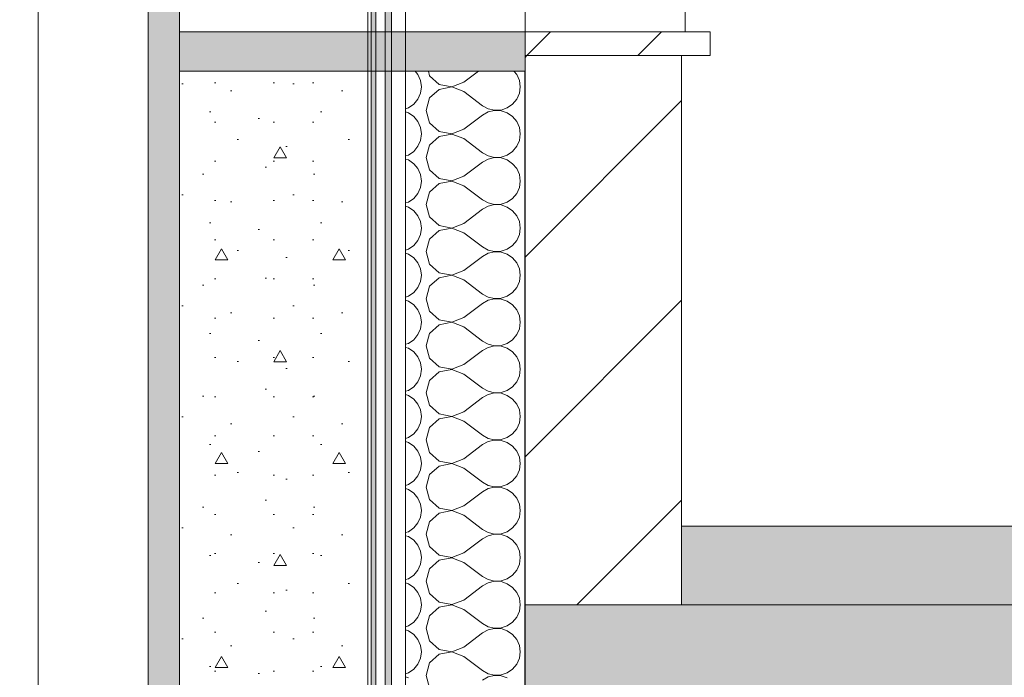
# Model space of a CAD drawing. Header units: millimetres. Extents: x -7244646 to -5701154, y 5723682 to 6071635.
# Tile 172 of 256: x -6402454 to -6401200, y 5787767 to 5788605. Entities that reach past the tile are written whole.
import ezdxf

# ---------------------------------------------------------------- set-up
doc = ezdxf.new("R2010")
doc.units = ezdxf.units.MM
doc.header["$MEASUREMENT"] = 0
doc.set_wipeout_variables(frame=1)
doc.linetypes.add('Wipeout_Contour', pattern=[1000, 0, -1000])
for name, color, linetype, lineweight in [('0_Ном._пера__1', 7, 'Continuous', 0), ('0_Ном._пера__120', 7, 'Continuous', 0), ('0_Ном._пера__141', 7, 'Continuous', 5), ('0_Ном._пера__2', 8, 'Continuous', 15), ('0_Ном._пера__21', 7, 'Continuous', 5), ('АР-Чертеж-Размеры.АР_Ном._пера__1', 7, 'Continuous', 0)]:
    doc.layers.add(name, color=color, linetype=linetype, lineweight=lineweight)
doc.layers.add('0_Ном._пера__166', color=7, linetype='Continuous', lineweight=5, true_color=0x97cbff)
doc.layers.add('АР-Чертеж-Размеры.АР', color=7, linetype='Continuous')
doc.styles.add('РЎР“Р•РќР•Р\xa0Р\x98Р\xa0_РЎРўР\x98Р›Р¬_2', font='arial.ttf')
doc.dimstyles.new('СГЕНЕРИР_СТИЛЬ__1', dxfattribs={"dimtxt": 500, "dimasz": 237.5, "dimexe": 0.18, "dimexo": 43263.067461, "dimgap": 0, "dimtad": 1, "dimlfac": 0.001, "dimzin": 0, "dimdsep": 46, "dimtxsty": 'РЎР“Р•РќР•Р\xa0Р\x98Р\xa0_РЎРўР\x98Р›Р¬_2', "dimblk": 'ARROWHEAD_6', "dimblk1": 'ARROWHEAD_6', "dimblk2": 'ARROWHEAD_6', "dimcen": 0.09, "dimclrd": 7, "dimclre": 7, "dimclrt": 7, "dimadec": 0, "dimazin": 0, "dimtfac": 1, "dimtdec": 4, "dimtmove": 2, "dimatfit": 3, "dimfxl": 1, "dimtolj": 1, "dimtzin": 0, "dimarcsym": 0})
doc.dimstyles.new('СГЕНЕРИР_СТИЛЬ__4', dxfattribs={"dimtxt": 270.000005, "dimasz": 237.5, "dimexe": 0.18, "dimexo": 300000, "dimgap": 0, "dimtad": 1, "dimlfac": 0.001, "dimzin": 0, "dimdsep": 46, "dimtxsty": 'РЎР“Р•РќР•Р\xa0Р\x98Р\xa0_РЎРўР\x98Р›Р¬_2', "dimblk": 'ARROWHEAD_6', "dimblk1": 'ARROWHEAD_6', "dimblk2": 'ARROWHEAD_6', "dimcen": 0.09, "dimclrd": 7, "dimclre": 7, "dimclrt": 7, "dimadec": 0, "dimazin": 0, "dimtfac": 1, "dimtdec": 4, "dimtmove": 0, "dimatfit": 3, "dimfxl": 1, "dimtolj": 1, "dimtzin": 0, "dimarcsym": 0})
doc.dimstyles.new('СГЕНЕРИР_СТИЛЬ__5', dxfattribs={"dimtxt": 500, "dimasz": 237.5, "dimexe": 0.18, "dimexo": 300000, "dimgap": 0, "dimtad": 1, "dimlfac": 0.001, "dimzin": 0, "dimdsep": 46, "dimtxsty": 'РЎР“Р•РќР•Р\xa0Р\x98Р\xa0_РЎРўР\x98Р›Р¬_2', "dimblk": 'ARROWHEAD_6', "dimblk1": 'ARROWHEAD_6', "dimblk2": 'ARROWHEAD_6', "dimcen": 0.09, "dimclrd": 7, "dimclre": 7, "dimclrt": 7, "dimadec": 0, "dimazin": 0, "dimtfac": 1, "dimtdec": 4, "dimtmove": 0, "dimatfit": 3, "dimfxl": 1, "dimtolj": 1, "dimtzin": 0, "dimarcsym": 0})

# ---------------------------------------------------------------- blocks, each defined once
blk = doc.blocks.new('*D52', base_point=(-7387333.1, 5739809.2))
at = {"layer": 'АР-Чертеж-Размеры.АР_Ном._пера__1', "color": 7, "linetype": 'Continuous', "lineweight": 0, "transparency": 16777216}
for p, q in [((-6411439.3, 5858499.2), (-6411439.3, 5858686.7)), ((-6411314.3, 5858374.2), (-6411564.3, 5858624.2)), ((-6388218.7, 5858499.2), (-6411673.7, 5858499.2)), ((-6411439.3, 5738589.2), (-6411439.3, 5858499.2)), ((-6411564.3, 5738714.2), (-6411314.3, 5738464.2)), ((-6411204.9, 5738589.2), (-6411673.7, 5738589.2)), ((-6411439.3, 5738401.7), (-6411439.3, 5738589.2))]:
    blk.add_line(p, q, dxfattribs=at)
at = {"layer": 'АР-Чертеж-Размеры.АР_Ном._пера__1', "color": 7, "lineweight": 0, "transparency": 16777216, "insert": (-6411889.3, 5853972.3), "char_height": 500, "attachment_point": 7, "rotation": 90, "style": 'РЎР“Р•РќР•Р\xa0Р\x98Р\xa0_РЎРўР\x98Р›Р¬_2'}
blk.add_mtext('\\A1;{\\pql;\\fArial|b0|i0|c204|p0;\\W1.000000;119,91}', dxfattribs=at)
blk = doc.blocks.new('ARROWHEAD_6')
at = {"color": 0, "linetype": 'Continuous', "lineweight": 0}
for p, q in [((-0.5, -0.5), (0.5, 0.5)), ((0, 0), (-1, 0))]:
    blk.add_line(p, q, dxfattribs=at)
blk = doc.blocks.new('*D104', base_point=(-7387333.1, 5739809.2))
at = {"layer": 'АР-Чертеж-Размеры.АР_Ном._пера__1', "color": 7, "linetype": 'Continuous', "lineweight": 0, "transparency": 16777216}
for p, q in [((-6403045.5, 5788559.2), (-6403045.5, 5790509.2)), ((-6403170.5, 5788684.2), (-6402920.5, 5788434.2)), ((-6402811.1, 5788559.2), (-6403279.9, 5788559.2)), ((-6403045.5, 5787359.2), (-6403045.5, 5788559.2)), ((-6403170.5, 5787484.2), (-6402920.5, 5787234.2)), ((-6402811.1, 5787359.2), (-6403279.9, 5787359.2))]:
    blk.add_line(p, q, dxfattribs=at)
at = {"layer": 'АР-Чертеж-Размеры.АР_Ном._пера__1', "color": 7, "lineweight": 0, "transparency": 16777216, "insert": (-6403099.5, 5787598.8), "char_height": 270, "attachment_point": 7, "rotation": 90, "style": 'РЎР“Р•РќР•Р\xa0Р\x98Р\xa0_РЎРўР\x98Р›Р¬_2'}
blk.add_mtext('\\A1;{\\pql;\\fArial|b0|i0|c204|p0;\\W1.000000;1,20}', dxfattribs=at)
blk = doc.blocks.new('*D105', base_point=(-7387333.1, 5739809.2))
at = {"layer": 'АР-Чертеж-Размеры.АР_Ном._пера__1', "color": 7, "linetype": 'Continuous', "lineweight": 0, "transparency": 16777216}
for p, q in [((-6403045.5, 5790509.2), (-6403045.5, 5791709.2)), ((-6403170.5, 5790634.2), (-6402920.5, 5790384.2)), ((-6402811.1, 5790509.2), (-6403279.9, 5790509.2)), ((-6403045.5, 5788559.2), (-6403045.5, 5790509.2)), ((-6403170.5, 5788684.2), (-6402920.5, 5788434.2))]:
    blk.add_line(p, q, dxfattribs=at)
at = {"layer": 'АР-Чертеж-Размеры.АР_Ном._пера__1', "color": 7, "lineweight": 0, "transparency": 16777216, "insert": (-6403099.5, 5789173.8), "char_height": 270, "attachment_point": 7, "rotation": 90, "style": 'РЎР“Р•РќР•Р\xa0Р\x98Р\xa0_РЎРўР\x98Р›Р¬_2'}
blk.add_mtext('\\A1;{\\pql;\\fArial|b0|i0|c204|p0;\\W1.000000;1,95}', dxfattribs=at)
blk = doc.blocks.new('*D146', base_point=(-7387333.1, 5739809.2))
at = {"layer": '0_Ном._пера__1', "color": 7, "linetype": 'Continuous', "lineweight": 0, "transparency": 16777216}
for p, q in [((-6410533.6, 5853209.2), (-6410533.6, 5853396.7)), ((-6410408.6, 5853084.2), (-6410658.6, 5853334.2)), ((-6410299.2, 5853209.2), (-6410767.9, 5853209.2)), ((-6410533.6, 5743109.2), (-6410533.6, 5853209.2)), ((-6410658.6, 5743234.2), (-6410408.6, 5742984.2)), ((-6410299.2, 5743109.2), (-6410767.9, 5743109.2)), ((-6410533.6, 5742921.7), (-6410533.6, 5743109.2))]:
    blk.add_line(p, q, dxfattribs=at)
at = {"layer": '0_Ном._пера__1', "color": 7, "lineweight": 0, "transparency": 16777216, "insert": (-6410633.6, 5797136), "char_height": 500, "attachment_point": 7, "rotation": 90, "style": 'РЎР“Р•РќР•Р\xa0Р\x98Р\xa0_РЎРўР\x98Р›Р¬_2'}
blk.add_mtext('\\A1;{\\pql;\\fArial|b0|i0|c204|p0;\\W1.000000;110,10}', dxfattribs=at)
blk = doc.blocks.new('*X312', base_point=(-7387333.1, 5739809.2))
at = {"layer": '0_Ном._пера__1', "color": 7, "linetype": 'Continuous', "lineweight": 0}
for p, q in [((-6401947.1, 5788535), (-6401950.6, 5788539.2)), ((-6401943.7, 5788527.4), (-6401947.1, 5788535)), ((-6401933.7, 5788539.2), (-6401932.1, 5788533.4)), ((-6401932.1, 5788533.4), (-6401920, 5788522.3)), ((-6401888.6, 5788525.2), (-6401869.9, 5788539.2)), ((-6401821.1, 5788535), (-6401824.6, 5788539.2)), ((-6401817.7, 5788527.4), (-6401821.1, 5788535)), ((-6401942.6, 5788519.2), (-6401943.7, 5788527.4)), ((-6401920, 5788522.3), (-6401903.9, 5788519.3)), ((-6401903.9, 5788519.3), (-6401888.6, 5788525.2)), ((-6401816.6, 5788519.2), (-6401817.7, 5788527.4)), ((-6401947.1, 5788503.4), (-6401943.7, 5788511)), ((-6401943.7, 5788511), (-6401942.6, 5788519.2)), ((-6401920, 5788516), (-6401932.1, 5788505)), ((-6401903.9, 5788519.1), (-6401920, 5788516)), ((-6401888.6, 5788513.2), (-6401903.9, 5788519.1)), ((-6401888.6, 5788513.2), (-6401864.6, 5788495.2)), ((-6401821.1, 5788503.4), (-6401817.7, 5788511)), ((-6401817.7, 5788511), (-6401816.6, 5788519.2)), ((-6401959.2, 5788492.3), (-6401952.3, 5788497)), ((-6401952.3, 5788497), (-6401947.1, 5788503.4)), ((-6401932.1, 5788505), (-6401936.6, 5788489.2)), ((-6401864.6, 5788495.2), (-6401857.3, 5788491.2)), ((-6401833.2, 5788492.3), (-6401826.3, 5788497)), ((-6401826.3, 5788497), (-6401821.1, 5788503.4)), ((-6401962.7, 5788491.2), (-6401959.2, 5788492.3)), ((-6401959.2, 5788486), (-6401962.7, 5788487.2)), ((-6401952.3, 5788481.3), (-6401959.2, 5788486)), ((-6401936.6, 5788489.2), (-6401932.1, 5788473.4)), ((-6401888.6, 5788465.2), (-6401864.6, 5788483.2)), ((-6401857.3, 5788487.2), (-6401864.6, 5788483.2)), ((-6401857.3, 5788491.2), (-6401849.3, 5788489.3)), ((-6401849.3, 5788489.1), (-6401857.3, 5788487.2)), ((-6401849.3, 5788489.3), (-6401841, 5788489.7)), ((-6401841, 5788488.7), (-6401849.3, 5788489.1)), ((-6401841, 5788489.7), (-6401833.2, 5788492.3)), ((-6401833.2, 5788486), (-6401841, 5788488.7)), ((-6401826.3, 5788481.3), (-6401833.2, 5788486)), ((-6401947.1, 5788475), (-6401952.3, 5788481.3)), ((-6401943.7, 5788467.4), (-6401947.1, 5788475)), ((-6401932.1, 5788473.4), (-6401920, 5788462.3)), ((-6401821.1, 5788475), (-6401826.3, 5788481.3)), ((-6401817.7, 5788467.4), (-6401821.1, 5788475)), ((-6401942.6, 5788459.2), (-6401943.7, 5788467.4)), ((-6401943.7, 5788451), (-6401942.6, 5788459.2)), ((-6401920, 5788462.3), (-6401903.9, 5788459.3)), ((-6401903.9, 5788459.1), (-6401920, 5788456)), ((-6401903.9, 5788459.3), (-6401888.6, 5788465.2)), ((-6401888.6, 5788453.2), (-6401903.9, 5788459.1)), ((-6401816.6, 5788459.2), (-6401817.7, 5788467.4)), ((-6401817.7, 5788451), (-6401816.6, 5788459.2)), ((-6401947.1, 5788443.4), (-6401943.7, 5788451)), ((-6401932.1, 5788445), (-6401936.6, 5788429.2)), ((-6401920, 5788456), (-6401932.1, 5788445)), ((-6401888.6, 5788453.2), (-6401864.6, 5788435.2)), ((-6401821.1, 5788443.4), (-6401817.7, 5788451)), ((-6401962.7, 5788431.2), (-6401959.2, 5788432.3)), ((-6401959.2, 5788432.3), (-6401952.3, 5788437)), ((-6401952.3, 5788437), (-6401947.1, 5788443.4)), ((-6401864.6, 5788435.2), (-6401857.3, 5788431.2)), ((-6401841, 5788429.7), (-6401833.2, 5788432.3)), ((-6401833.2, 5788432.3), (-6401826.3, 5788437)), ((-6401826.3, 5788437), (-6401821.1, 5788443.4)), ((-6401959.2, 5788426), (-6401962.7, 5788427.2)), ((-6401952.3, 5788421.3), (-6401959.2, 5788426)), ((-6401947.1, 5788415), (-6401952.3, 5788421.3)), ((-6401936.6, 5788429.2), (-6401932.1, 5788413.4)), ((-6401888.6, 5788405.2), (-6401864.6, 5788423.2)), ((-6401857.3, 5788427.2), (-6401864.6, 5788423.2)), ((-6401857.3, 5788431.2), (-6401849.3, 5788429.3)), ((-6401849.3, 5788429.1), (-6401857.3, 5788427.2)), ((-6401849.3, 5788429.3), (-6401841, 5788429.7)), ((-6401841, 5788428.7), (-6401849.3, 5788429.1)), ((-6401833.2, 5788426), (-6401841, 5788428.7)), ((-6401826.3, 5788421.3), (-6401833.2, 5788426)), ((-6401821.1, 5788415), (-6401826.3, 5788421.3)), ((-6401943.7, 5788407.4), (-6401947.1, 5788415)), ((-6401942.6, 5788399.2), (-6401943.7, 5788407.4)), ((-6401932.1, 5788413.4), (-6401920, 5788402.3)), ((-6401817.7, 5788407.4), (-6401821.1, 5788415)), ((-6401816.6, 5788399.2), (-6401817.7, 5788407.4)), ((-6401943.7, 5788391), (-6401942.6, 5788399.2)), ((-6401920, 5788396), (-6401932.1, 5788385)), ((-6401920, 5788402.3), (-6401903.9, 5788399.3)), ((-6401903.9, 5788399.1), (-6401920, 5788396)), ((-6401903.9, 5788399.3), (-6401888.6, 5788405.2)), ((-6401888.6, 5788393.2), (-6401903.9, 5788399.1)), ((-6401817.7, 5788391), (-6401816.6, 5788399.2)), ((-6401952.3, 5788377), (-6401947.1, 5788383.4)), ((-6401947.1, 5788383.4), (-6401943.7, 5788391)), ((-6401932.1, 5788385), (-6401936.6, 5788369.2)), ((-6401888.6, 5788393.2), (-6401864.6, 5788375.2)), ((-6401826.3, 5788377), (-6401821.1, 5788383.4)), ((-6401821.1, 5788383.4), (-6401817.7, 5788391)), ((-6401962.7, 5788371.2), (-6401959.2, 5788372.3)), ((-6401959.2, 5788372.3), (-6401952.3, 5788377)), ((-6401936.6, 5788369.2), (-6401932.1, 5788353.4)), ((-6401864.6, 5788375.2), (-6401857.3, 5788371.2)), ((-6401857.3, 5788371.2), (-6401849.3, 5788369.3)), ((-6401849.3, 5788369.1), (-6401857.3, 5788367.2)), ((-6401849.3, 5788369.3), (-6401841, 5788369.7)), ((-6401841, 5788368.7), (-6401849.3, 5788369.1)), ((-6401841, 5788369.7), (-6401833.2, 5788372.3)), ((-6401833.2, 5788372.3), (-6401826.3, 5788377)), ((-6401959.2, 5788366), (-6401962.7, 5788367.2)), ((-6401952.3, 5788361.3), (-6401959.2, 5788366)), ((-6401947.1, 5788355), (-6401952.3, 5788361.3)), ((-6401888.6, 5788345.2), (-6401864.6, 5788363.2)), ((-6401857.3, 5788367.2), (-6401864.6, 5788363.2)), ((-6401833.2, 5788366), (-6401841, 5788368.7)), ((-6401826.3, 5788361.3), (-6401833.2, 5788366)), ((-6401821.1, 5788355), (-6401826.3, 5788361.3)), ((-6401943.7, 5788347.4), (-6401947.1, 5788355)), ((-6401942.6, 5788339.2), (-6401943.7, 5788347.4)), ((-6401932.1, 5788353.4), (-6401920, 5788342.3)), ((-6401903.9, 5788339.3), (-6401888.6, 5788345.2)), ((-6401817.7, 5788347.4), (-6401821.1, 5788355)), ((-6401816.6, 5788339.2), (-6401817.7, 5788347.4)), ((-6401943.7, 5788331), (-6401942.6, 5788339.2)), ((-6401920, 5788336), (-6401932.1, 5788325)), ((-6401920, 5788342.3), (-6401903.9, 5788339.3)), ((-6401903.9, 5788339.1), (-6401920, 5788336)), ((-6401888.6, 5788333.2), (-6401903.9, 5788339.1)), ((-6401888.6, 5788333.2), (-6401864.6, 5788315.2)), ((-6401817.7, 5788331), (-6401816.6, 5788339.2)), ((-6401952.3, 5788317), (-6401947.1, 5788323.4)), ((-6401947.1, 5788323.4), (-6401943.7, 5788331)), ((-6401932.1, 5788325), (-6401936.6, 5788309.2)), ((-6401826.3, 5788317), (-6401821.1, 5788323.4)), ((-6401821.1, 5788323.4), (-6401817.7, 5788331)), ((-6401962.7, 5788311.2), (-6401959.2, 5788312.3)), ((-6401959.2, 5788306), (-6401962.7, 5788307.2)), ((-6401959.2, 5788312.3), (-6401952.3, 5788317)), ((-6401936.6, 5788309.2), (-6401932.1, 5788293.4)), ((-6401864.6, 5788315.2), (-6401857.3, 5788311.2)), ((-6401857.3, 5788307.2), (-6401864.6, 5788303.2)), ((-6401857.3, 5788311.2), (-6401849.3, 5788309.3)), ((-6401849.3, 5788309.1), (-6401857.3, 5788307.2)), ((-6401849.3, 5788309.3), (-6401841, 5788309.7)), ((-6401841, 5788308.7), (-6401849.3, 5788309.1)), ((-6401841, 5788309.7), (-6401833.2, 5788312.3)), ((-6401833.2, 5788306), (-6401841, 5788308.7)), ((-6401833.2, 5788312.3), (-6401826.3, 5788317)), ((-6401952.3, 5788301.3), (-6401959.2, 5788306)), ((-6401947.1, 5788295), (-6401952.3, 5788301.3)), ((-6401943.7, 5788287.4), (-6401947.1, 5788295)), ((-6401888.6, 5788285.2), (-6401864.6, 5788303.2)), ((-6401826.3, 5788301.3), (-6401833.2, 5788306)), ((-6401821.1, 5788295), (-6401826.3, 5788301.3)), ((-6401817.7, 5788287.4), (-6401821.1, 5788295)), ((-6401942.6, 5788279.2), (-6401943.7, 5788287.4)), ((-6401932.1, 5788293.4), (-6401920, 5788282.3)), ((-6401920, 5788282.3), (-6401903.9, 5788279.3)), ((-6401903.9, 5788279.3), (-6401888.6, 5788285.2)), ((-6401816.6, 5788279.2), (-6401817.7, 5788287.4)), ((-6401947.1, 5788263.4), (-6401943.7, 5788271)), ((-6401943.7, 5788271), (-6401942.6, 5788279.2)), ((-6401920, 5788276), (-6401932.1, 5788265)), ((-6401903.9, 5788279.1), (-6401920, 5788276)), ((-6401888.6, 5788273.2), (-6401903.9, 5788279.1)), ((-6401888.6, 5788273.2), (-6401864.6, 5788255.2)), ((-6401821.1, 5788263.4), (-6401817.7, 5788271)), ((-6401817.7, 5788271), (-6401816.6, 5788279.2)), ((-6401959.2, 5788252.3), (-6401952.3, 5788257)), ((-6401952.3, 5788257), (-6401947.1, 5788263.4)), ((-6401932.1, 5788265), (-6401936.6, 5788249.2)), ((-6401833.2, 5788252.3), (-6401826.3, 5788257)), ((-6401826.3, 5788257), (-6401821.1, 5788263.4)), ((-6401962.7, 5788251.2), (-6401959.2, 5788252.3)), ((-6401959.2, 5788246), (-6401962.7, 5788247.2)), ((-6401952.3, 5788241.3), (-6401959.2, 5788246)), ((-6401936.6, 5788249.2), (-6401932.1, 5788233.4)), ((-6401864.6, 5788255.2), (-6401857.3, 5788251.2)), ((-6401857.3, 5788247.2), (-6401864.6, 5788243.2)), ((-6401857.3, 5788251.2), (-6401849.3, 5788249.3)), ((-6401849.3, 5788249.1), (-6401857.3, 5788247.2)), ((-6401849.3, 5788249.3), (-6401841, 5788249.7)), ((-6401841, 5788248.7), (-6401849.3, 5788249.1)), ((-6401841, 5788249.7), (-6401833.2, 5788252.3)), ((-6401833.2, 5788246), (-6401841, 5788248.7)), ((-6401826.3, 5788241.3), (-6401833.2, 5788246)), ((-6401947.1, 5788235), (-6401952.3, 5788241.3)), ((-6401943.7, 5788227.4), (-6401947.1, 5788235)), ((-6401932.1, 5788233.4), (-6401920, 5788222.3)), ((-6401888.6, 5788225.2), (-6401864.6, 5788243.2)), ((-6401821.1, 5788235), (-6401826.3, 5788241.3)), ((-6401817.7, 5788227.4), (-6401821.1, 5788235)), ((-6401942.6, 5788219.2), (-6401943.7, 5788227.4)), ((-6401943.7, 5788211), (-6401942.6, 5788219.2)), ((-6401920, 5788222.3), (-6401903.9, 5788219.3)), ((-6401903.9, 5788219.1), (-6401920, 5788216)), ((-6401903.9, 5788219.3), (-6401888.6, 5788225.2)), ((-6401888.6, 5788213.2), (-6401903.9, 5788219.1)), ((-6401816.6, 5788219.2), (-6401817.7, 5788227.4)), ((-6401817.7, 5788211), (-6401816.6, 5788219.2)), ((-6401947.1, 5788203.4), (-6401943.7, 5788211)), ((-6401920, 5788216), (-6401932.1, 5788205)), ((-6401888.6, 5788213.2), (-6401864.6, 5788195.2)), ((-6401821.1, 5788203.4), (-6401817.7, 5788211)), ((-6401959.2, 5788192.3), (-6401952.3, 5788197)), ((-6401952.3, 5788197), (-6401947.1, 5788203.4)), ((-6401932.1, 5788205), (-6401936.6, 5788189.2)), ((-6401864.6, 5788195.2), (-6401857.3, 5788191.2)), ((-6401833.2, 5788192.3), (-6401826.3, 5788197)), ((-6401826.3, 5788197), (-6401821.1, 5788203.4)), ((-6401962.7, 5788191.2), (-6401959.2, 5788192.3)), ((-6401959.2, 5788186), (-6401962.7, 5788187.2)), ((-6401952.3, 5788181.3), (-6401959.2, 5788186)), ((-6401947.1, 5788175), (-6401952.3, 5788181.3)), ((-6401936.6, 5788189.2), (-6401932.1, 5788173.4)), ((-6401888.6, 5788165.2), (-6401864.6, 5788183.2)), ((-6401857.3, 5788187.2), (-6401864.6, 5788183.2)), ((-6401857.3, 5788191.2), (-6401849.3, 5788189.3)), ((-6401849.3, 5788189.1), (-6401857.3, 5788187.2)), ((-6401849.3, 5788189.3), (-6401841, 5788189.7)), ((-6401841, 5788188.7), (-6401849.3, 5788189.1)), ((-6401841, 5788189.7), (-6401833.2, 5788192.3)), ((-6401833.2, 5788186), (-6401841, 5788188.7)), ((-6401826.3, 5788181.3), (-6401833.2, 5788186)), ((-6401821.1, 5788175), (-6401826.3, 5788181.3)), ((-6401943.7, 5788167.4), (-6401947.1, 5788175)), ((-6401932.1, 5788173.4), (-6401920, 5788162.3)), ((-6401817.7, 5788167.4), (-6401821.1, 5788175)), ((-6401942.6, 5788159.2), (-6401943.7, 5788167.4)), ((-6401943.7, 5788151), (-6401942.6, 5788159.2)), ((-6401920, 5788156), (-6401932.1, 5788145)), ((-6401920, 5788162.3), (-6401903.9, 5788159.3)), ((-6401903.9, 5788159.1), (-6401920, 5788156)), ((-6401903.9, 5788159.3), (-6401888.6, 5788165.2)), ((-6401888.6, 5788153.2), (-6401903.9, 5788159.1)), ((-6401816.6, 5788159.2), (-6401817.7, 5788167.4)), ((-6401817.7, 5788151), (-6401816.6, 5788159.2)), ((-6401952.3, 5788137), (-6401947.1, 5788143.4)), ((-6401947.1, 5788143.4), (-6401943.7, 5788151)), ((-6401932.1, 5788145), (-6401936.6, 5788129.2)), ((-6401888.6, 5788153.2), (-6401864.6, 5788135.2)), ((-6401826.3, 5788137), (-6401821.1, 5788143.4)), ((-6401821.1, 5788143.4), (-6401817.7, 5788151)), ((-6401962.7, 5788131.2), (-6401959.2, 5788132.3)), ((-6401959.2, 5788132.3), (-6401952.3, 5788137)), ((-6401864.6, 5788135.2), (-6401857.3, 5788131.2)), ((-6401857.3, 5788131.2), (-6401849.3, 5788129.3)), ((-6401841, 5788129.7), (-6401833.2, 5788132.3)), ((-6401833.2, 5788132.3), (-6401826.3, 5788137)), ((-6401959.2, 5788126), (-6401962.7, 5788127.2)), ((-6401952.3, 5788121.3), (-6401959.2, 5788126)), ((-6401947.1, 5788115), (-6401952.3, 5788121.3)), ((-6401936.6, 5788129.2), (-6401932.1, 5788113.4)), ((-6401888.6, 5788105.2), (-6401864.6, 5788123.2)), ((-6401857.3, 5788127.2), (-6401864.6, 5788123.2)), ((-6401849.3, 5788129.1), (-6401857.3, 5788127.2)), ((-6401849.3, 5788129.3), (-6401841, 5788129.7)), ((-6401841, 5788128.7), (-6401849.3, 5788129.1)), ((-6401833.2, 5788126), (-6401841, 5788128.7)), ((-6401826.3, 5788121.3), (-6401833.2, 5788126)), ((-6401821.1, 5788115), (-6401826.3, 5788121.3)), ((-6401943.7, 5788107.4), (-6401947.1, 5788115)), ((-6401942.6, 5788099.2), (-6401943.7, 5788107.4)), ((-6401932.1, 5788113.4), (-6401920, 5788102.3)), ((-6401817.7, 5788107.4), (-6401821.1, 5788115)), ((-6401816.6, 5788099.2), (-6401817.7, 5788107.4)), ((-6401943.7, 5788091), (-6401942.6, 5788099.2)), ((-6401920, 5788096), (-6401932.1, 5788085)), ((-6401920, 5788102.3), (-6401903.9, 5788099.3)), ((-6401903.9, 5788099.1), (-6401920, 5788096)), ((-6401903.9, 5788099.3), (-6401888.6, 5788105.2)), ((-6401888.6, 5788093.2), (-6401903.9, 5788099.1)), ((-6401888.6, 5788093.2), (-6401864.6, 5788075.2)), ((-6401817.7, 5788091), (-6401816.6, 5788099.2)), ((-6401952.3, 5788077), (-6401947.1, 5788083.4)), ((-6401947.1, 5788083.4), (-6401943.7, 5788091)), ((-6401932.1, 5788085), (-6401936.6, 5788069.2)), ((-6401826.3, 5788077), (-6401821.1, 5788083.4)), ((-6401821.1, 5788083.4), (-6401817.7, 5788091)), ((-6401962.7, 5788071.2), (-6401959.2, 5788072.3)), ((-6401959.2, 5788072.3), (-6401952.3, 5788077)), ((-6401936.6, 5788069.2), (-6401932.1, 5788053.4)), ((-6401864.6, 5788075.2), (-6401857.3, 5788071.2)), ((-6401857.3, 5788071.2), (-6401849.3, 5788069.3)), ((-6401849.3, 5788069.1), (-6401857.3, 5788067.2)), ((-6401849.3, 5788069.3), (-6401841, 5788069.7)), ((-6401841, 5788068.7), (-6401849.3, 5788069.1)), ((-6401841, 5788069.7), (-6401833.2, 5788072.3)), ((-6401833.2, 5788066), (-6401841, 5788068.7)), ((-6401833.2, 5788072.3), (-6401826.3, 5788077)), ((-6401959.2, 5788066), (-6401962.7, 5788067.2)), ((-6401952.3, 5788061.3), (-6401959.2, 5788066)), ((-6401947.1, 5788055), (-6401952.3, 5788061.3)), ((-6401888.6, 5788045.2), (-6401864.6, 5788063.2)), ((-6401857.3, 5788067.2), (-6401864.6, 5788063.2)), ((-6401826.3, 5788061.3), (-6401833.2, 5788066)), ((-6401821.1, 5788055), (-6401826.3, 5788061.3)), ((-6401943.7, 5788047.4), (-6401947.1, 5788055)), ((-6401942.6, 5788039.2), (-6401943.7, 5788047.4)), ((-6401932.1, 5788053.4), (-6401920, 5788042.3)), ((-6401903.9, 5788039.3), (-6401888.6, 5788045.2)), ((-6401817.7, 5788047.4), (-6401821.1, 5788055)), ((-6401816.6, 5788039.2), (-6401817.7, 5788047.4)), ((-6401947.1, 5788023.4), (-6401943.7, 5788031)), ((-6401943.7, 5788031), (-6401942.6, 5788039.2)), ((-6401920, 5788036), (-6401932.1, 5788025)), ((-6401920, 5788042.3), (-6401903.9, 5788039.3)), ((-6401903.9, 5788039.1), (-6401920, 5788036)), ((-6401888.6, 5788033.2), (-6401903.9, 5788039.1)), ((-6401888.6, 5788033.2), (-6401864.6, 5788015.2)), ((-6401821.1, 5788023.4), (-6401817.7, 5788031)), ((-6401817.7, 5788031), (-6401816.6, 5788039.2)), ((-6401952.3, 5788017), (-6401947.1, 5788023.4)), ((-6401932.1, 5788025), (-6401936.6, 5788009.2)), ((-6401826.3, 5788017), (-6401821.1, 5788023.4)), ((-6401962.7, 5788011.2), (-6401959.2, 5788012.3)), ((-6401959.2, 5788006), (-6401962.7, 5788007.2)), ((-6401959.2, 5788012.3), (-6401952.3, 5788017)), ((-6401952.3, 5788001.3), (-6401959.2, 5788006)), ((-6401936.6, 5788009.2), (-6401932.1, 5787993.4)), ((-6401864.6, 5788015.2), (-6401857.3, 5788011.2)), ((-6401857.3, 5788007.2), (-6401864.6, 5788003.2)), ((-6401857.3, 5788011.2), (-6401849.3, 5788009.3)), ((-6401849.3, 5788009.1), (-6401857.3, 5788007.2)), ((-6401849.3, 5788009.3), (-6401841, 5788009.7)), ((-6401841, 5788008.7), (-6401849.3, 5788009.1)), ((-6401841, 5788009.7), (-6401833.2, 5788012.3)), ((-6401833.2, 5788006), (-6401841, 5788008.7)), ((-6401833.2, 5788012.3), (-6401826.3, 5788017)), ((-6401826.3, 5788001.3), (-6401833.2, 5788006)), ((-6401947.1, 5787995), (-6401952.3, 5788001.3)), ((-6401943.7, 5787987.4), (-6401947.1, 5787995)), ((-6401932.1, 5787993.4), (-6401920, 5787982.3)), ((-6401888.6, 5787985.2), (-6401864.6, 5788003.2)), ((-6401821.1, 5787995), (-6401826.3, 5788001.3)), ((-6401817.7, 5787987.4), (-6401821.1, 5787995)), ((-6401942.6, 5787979.2), (-6401943.7, 5787987.4)), ((-6401920, 5787982.3), (-6401903.9, 5787979.3)), ((-6401903.9, 5787979.3), (-6401888.6, 5787985.2)), ((-6401816.6, 5787979.2), (-6401817.7, 5787987.4)), ((-6401947.1, 5787963.4), (-6401943.7, 5787971)), ((-6401943.7, 5787971), (-6401942.6, 5787979.2)), ((-6401920, 5787976), (-6401932.1, 5787965)), ((-6401903.9, 5787979.1), (-6401920, 5787976)), ((-6401888.6, 5787973.2), (-6401903.9, 5787979.1)), ((-6401888.6, 5787973.2), (-6401864.6, 5787955.2)), ((-6401821.1, 5787963.4), (-6401817.7, 5787971)), ((-6401817.7, 5787971), (-6401816.6, 5787979.2)), ((-6401959.2, 5787952.3), (-6401952.3, 5787957)), ((-6401952.3, 5787957), (-6401947.1, 5787963.4)), ((-6401932.1, 5787965), (-6401936.6, 5787949.2)), ((-6401864.6, 5787955.2), (-6401857.3, 5787951.2)), ((-6401833.2, 5787952.3), (-6401826.3, 5787957)), ((-6401826.3, 5787957), (-6401821.1, 5787963.4)), ((-6401962.7, 5787951.2), (-6401959.2, 5787952.3)), ((-6401959.2, 5787946), (-6401962.7, 5787947.2)), ((-6401952.3, 5787941.3), (-6401959.2, 5787946)), ((-6401936.6, 5787949.2), (-6401932.1, 5787933.4)), ((-6401888.6, 5787925.2), (-6401864.6, 5787943.2)), ((-6401857.3, 5787947.2), (-6401864.6, 5787943.2)), ((-6401857.3, 5787951.2), (-6401849.3, 5787949.3)), ((-6401849.3, 5787949.1), (-6401857.3, 5787947.2)), ((-6401849.3, 5787949.3), (-6401841, 5787949.7)), ((-6401841, 5787948.7), (-6401849.3, 5787949.1)), ((-6401841, 5787949.7), (-6401833.2, 5787952.3)), ((-6401833.2, 5787946), (-6401841, 5787948.7)), ((-6401826.3, 5787941.3), (-6401833.2, 5787946)), ((-6401947.1, 5787935), (-6401952.3, 5787941.3)), ((-6401943.7, 5787927.4), (-6401947.1, 5787935)), ((-6401932.1, 5787933.4), (-6401920, 5787922.3)), ((-6401821.1, 5787935), (-6401826.3, 5787941.3)), ((-6401817.7, 5787927.4), (-6401821.1, 5787935)), ((-6401942.6, 5787919.2), (-6401943.7, 5787927.4)), ((-6401943.7, 5787911), (-6401942.6, 5787919.2)), ((-6401920, 5787922.3), (-6401903.9, 5787919.3)), ((-6401903.9, 5787919.1), (-6401920, 5787916)), ((-6401903.9, 5787919.3), (-6401888.6, 5787925.2)), ((-6401888.6, 5787913.2), (-6401903.9, 5787919.1)), ((-6401816.6, 5787919.2), (-6401817.7, 5787927.4)), ((-6401817.7, 5787911), (-6401816.6, 5787919.2)), ((-6401947.1, 5787903.4), (-6401943.7, 5787911)), ((-6401932.1, 5787905), (-6401936.6, 5787889.2)), ((-6401920, 5787916), (-6401932.1, 5787905)), ((-6401888.6, 5787913.2), (-6401864.6, 5787895.2)), ((-6401821.1, 5787903.4), (-6401817.7, 5787911)), ((-6401959.2, 5787892.3), (-6401952.3, 5787897)), ((-6401952.3, 5787897), (-6401947.1, 5787903.4)), ((-6401864.6, 5787895.2), (-6401857.3, 5787891.2)), ((-6401833.2, 5787892.3), (-6401826.3, 5787897)), ((-6401826.3, 5787897), (-6401821.1, 5787903.4)), ((-6401962.7, 5787891.2), (-6401959.2, 5787892.3)), ((-6401959.2, 5787886), (-6401962.7, 5787887.2)), ((-6401952.3, 5787881.3), (-6401959.2, 5787886)), ((-6401947.1, 5787875), (-6401952.3, 5787881.3)), ((-6401936.6, 5787889.2), (-6401932.1, 5787873.4)), ((-6401888.6, 5787865.2), (-6401864.6, 5787883.2)), ((-6401857.3, 5787887.2), (-6401864.6, 5787883.2)), ((-6401857.3, 5787891.2), (-6401849.3, 5787889.3)), ((-6401849.3, 5787889.1), (-6401857.3, 5787887.2)), ((-6401849.3, 5787889.3), (-6401841, 5787889.7)), ((-6401841, 5787888.7), (-6401849.3, 5787889.1)), ((-6401841, 5787889.7), (-6401833.2, 5787892.3)), ((-6401833.2, 5787886), (-6401841, 5787888.7)), ((-6401826.3, 5787881.3), (-6401833.2, 5787886)), ((-6401821.1, 5787875), (-6401826.3, 5787881.3)), ((-6401943.7, 5787867.4), (-6401947.1, 5787875)), ((-6401942.6, 5787859.2), (-6401943.7, 5787867.4)), ((-6401932.1, 5787873.4), (-6401920, 5787862.3)), ((-6401817.7, 5787867.4), (-6401821.1, 5787875)), ((-6401816.6, 5787859.2), (-6401817.7, 5787867.4)), ((-6401943.7, 5787851), (-6401942.6, 5787859.2)), ((-6401920, 5787856), (-6401932.1, 5787845)), ((-6401920, 5787862.3), (-6401903.9, 5787859.3)), ((-6401903.9, 5787859.1), (-6401920, 5787856)), ((-6401903.9, 5787859.3), (-6401888.6, 5787865.2)), ((-6401888.6, 5787853.2), (-6401903.9, 5787859.1)), ((-6401817.7, 5787851), (-6401816.6, 5787859.2)), ((-6401952.3, 5787837), (-6401947.1, 5787843.4)), ((-6401947.1, 5787843.4), (-6401943.7, 5787851)), ((-6401932.1, 5787845), (-6401936.6, 5787829.2)), ((-6401888.6, 5787853.2), (-6401864.6, 5787835.2)), ((-6401826.3, 5787837), (-6401821.1, 5787843.4)), ((-6401821.1, 5787843.4), (-6401817.7, 5787851)), ((-6401962.7, 5787831.2), (-6401959.2, 5787832.3)), ((-6401959.2, 5787832.3), (-6401952.3, 5787837)), ((-6401864.6, 5787835.2), (-6401857.3, 5787831.2)), ((-6401857.3, 5787831.2), (-6401849.3, 5787829.3)), ((-6401849.3, 5787829.3), (-6401841, 5787829.7)), ((-6401841, 5787829.7), (-6401833.2, 5787832.3)), ((-6401833.2, 5787832.3), (-6401826.3, 5787837)), ((-6401959.2, 5787826), (-6401962.7, 5787827.2)), ((-6401952.3, 5787821.3), (-6401959.2, 5787826)), ((-6401947.1, 5787815), (-6401952.3, 5787821.3)), ((-6401936.6, 5787829.2), (-6401932.1, 5787813.4)), ((-6401888.6, 5787805.2), (-6401864.6, 5787823.2)), ((-6401857.3, 5787827.2), (-6401864.6, 5787823.2)), ((-6401849.3, 5787829.1), (-6401857.3, 5787827.2)), ((-6401841, 5787828.7), (-6401849.3, 5787829.1)), ((-6401833.2, 5787826), (-6401841, 5787828.7)), ((-6401826.3, 5787821.3), (-6401833.2, 5787826)), ((-6401821.1, 5787815), (-6401826.3, 5787821.3)), ((-6401943.7, 5787807.4), (-6401947.1, 5787815)), ((-6401942.6, 5787799.2), (-6401943.7, 5787807.4)), ((-6401932.1, 5787813.4), (-6401920, 5787802.3)), ((-6401903.9, 5787799.3), (-6401888.6, 5787805.2)), ((-6401817.7, 5787807.4), (-6401821.1, 5787815)), ((-6401816.6, 5787799.2), (-6401817.7, 5787807.4)), ((-6401943.7, 5787791), (-6401942.6, 5787799.2)), ((-6401920, 5787796), (-6401932.1, 5787785)), ((-6401920, 5787802.3), (-6401903.9, 5787799.3)), ((-6401903.9, 5787799.1), (-6401920, 5787796)), ((-6401888.6, 5787793.2), (-6401903.9, 5787799.1)), ((-6401888.6, 5787793.2), (-6401864.6, 5787775.2)), ((-6401817.7, 5787791), (-6401816.6, 5787799.2)), ((-6401952.3, 5787777), (-6401947.1, 5787783.4)), ((-6401947.1, 5787783.4), (-6401943.7, 5787791)), ((-6401932.1, 5787785), (-6401936.6, 5787769.2)), ((-6401826.3, 5787777), (-6401821.1, 5787783.4)), ((-6401821.1, 5787783.4), (-6401817.7, 5787791)), ((-6401962.7, 5787771.2), (-6401959.2, 5787772.3)), ((-6401959.2, 5787766), (-6401962.7, 5787767.2)), ((-6401959.2, 5787772.3), (-6401952.3, 5787777)), ((-6401936.6, 5787769.2), (-6401932.1, 5787753.4)), ((-6401864.6, 5787775.2), (-6401857.3, 5787771.2)), ((-6401857.3, 5787767.2), (-6401864.6, 5787763.2)), ((-6401857.3, 5787771.2), (-6401849.3, 5787769.3)), ((-6401849.3, 5787769.1), (-6401857.3, 5787767.2)), ((-6401849.3, 5787769.3), (-6401841, 5787769.7)), ((-6401841, 5787768.7), (-6401849.3, 5787769.1)), ((-6401841, 5787769.7), (-6401833.2, 5787772.3)), ((-6401833.2, 5787766), (-6401841, 5787768.7)), ((-6401833.2, 5787772.3), (-6401826.3, 5787777))]:
    blk.add_line(p, q, dxfattribs=at)
blk = doc.blocks.new('Штриховка_84_3', base_point=(-7387333.1, 5739809.2))
at = {"color": 254, "linetype": 'Wipeout_Contour', "lineweight": 0, "ltscale": 34522165.53624893}
blk.add_wipeout([(-6401810.6, 5788539.2), (-6401962.7, 5788539.2), (-6401962.7, 5787659.2), (-6401810.6, 5787659.2)], dxfattribs=at)
at = {"layer": '0_Ном._пера__1', "color": 7, "linetype": 'Continuous', "lineweight": 0, "flags": 128}
blk.add_lwpolyline([(-6401810.6, 5788539.2), (-6401810.6, 5787659.2), (-6401962.7, 5787659.2), (-6401962.7, 5788539.2)], close=True, dxfattribs=at)
at = {"layer": '0_Ном._пера__1', "color": 7, "linetype": 'Continuous', "lineweight": 0}
blk.add_blockref('*X312', (-7387333.1, 5739809.2), dxfattribs=at)

msp = doc.modelspace()

# ---------------------------------------------------------------- hatches: boundary and pattern name
at = {"layer": '0_Ном._пера__1', "linetype": 'Continuous', "lineweight": 0, "true_color": 0x000000}
for points in [[(-6402000.673, 5787659.18), (-6402000.673, 5790809.18), (-6402006.673, 5790809.18), (-6402006.673, 5787659.18)], [(-6399319.145, 5787959.18), (-6401611.01, 5787959.18), (-6401611.01, 5787859.18), (-6399319.145, 5787859.18)]]:
    msp.add_hatch(color=18, dxfattribs=at).paths.add_polyline_path(points)

# ---------------------------------------------------------------- linework, layer by layer
at = {"layer": '0_Ном._пера__1', "color": 7, "linetype": 'Continuous', "lineweight": 0, "flags": 128}
msp.add_lwpolyline([(-6402000.673, 5787659.18), (-6402000.673, 5790809.18), (-6402006.673, 5790809.18), (-6402006.673, 5787659.18)], close=True, dxfattribs=at)
at = {"layer": '0_Ном._пера__120', "color": 7, "linetype": 'Continuous', "lineweight": 0, "flags": 128}
msp.add_lwpolyline([(-6399319.145, 5787959.18), (-6401611.01, 5787959.18), (-6401611.01, 5787859.18), (-6399319.145, 5787859.18)], close=True, dxfattribs=at)

# ---------------------------------------------------------------- dimensions: what is measured, and where the dimension line sits
at = {"color": 7, "linetype": 'Continuous', "lineweight": 0}
dim = msp.add_linear_dim(base=(-6410533.559, 5853209.181), p1=(-6406170.064, 5743109.18), p2=(-6401574.763, 5853209.181), angle=90, dimstyle='СГЕНЕРИР_СТИЛЬ__5', dxfattribs=at)
dim.commit()
dim.dimension.update_dxf_attribs({"geometry": '*D146', "text_midpoint": (-6410883.559, 5798163.771), "dimtype": 160, "text_rotation": 90})
at = {"layer": 'АР-Чертеж-Размеры.АР', "color": 7, "linetype": 'Continuous', "lineweight": 0}
for base, p1, p2, dimstyle, picture, middle in [((-6411439.299, 5858499.18), (-6410669.971, 5738589.18), (-6383892.346, 5858499.18), 'СГЕНЕРИР_СТИЛЬ__1', '*D52', (-6412139.299, 5855000.125)), ((-6403045.484, 5790509.18), (-6401574.773, 5788559.18), (-6401606.707, 5790509.18), 'СГЕНЕРИР_СТИЛЬ__4', '*D105', (-6403234.484, 5789523.375)), ((-6403045.484, 5788559.18), (-6401606.707, 5787359.18), (-6401574.773, 5788559.18), 'СГЕНЕРИР_СТИЛЬ__4', '*D104', (-6403234.484, 5787948.375))]:
    dim = msp.add_linear_dim(base=base, p1=p1, p2=p2, angle=90, dimstyle=dimstyle, dxfattribs=at)
    dim.commit()
    dim.dimension.update_dxf_attribs({"geometry": picture, "text_midpoint": middle, "dimtype": 160, "text_rotation": 90})

# ---------------------------------------------------------------- next in the draw order: wipeouts: each hides what was drawn before it
at = {"color": 254, "linetype": 'Wipeout_Contour', "lineweight": 0, "ltscale": 34525463.07919243}
msp.add_wipeout([(-6401962.673, 5787659.18), (-6401962.673, 5790809.18), (-6401980.673, 5790809.18), (-6401980.673, 5787659.18)], dxfattribs=at)

# ---------------------------------------------------------------- next in the draw order: hatches: boundary and pattern name
at = {"layer": '0_Ном._пера__1', "linetype": 'Continuous', "lineweight": 0, "true_color": 0x000000}
msp.add_hatch(color=18, dxfattribs=at).paths.add_polyline_path([(-6401980.673, 5787659.18), (-6401980.673, 5790809.18), (-6401988.673, 5790809.18), (-6401988.673, 5787659.18)])

# ---------------------------------------------------------------- next in the draw order: linework, layer by layer
at = {"layer": '0_Ном._пера__1', "color": 7, "linetype": 'Continuous', "lineweight": 0, "flags": 128}
for points in [[(-6401980.673, 5787659.18), (-6401980.673, 5790809.18), (-6401988.673, 5790809.18), (-6401988.673, 5787659.18)], [(-6401962.673, 5787659.18), (-6401962.673, 5790809.18), (-6401980.673, 5790809.18), (-6401980.673, 5787659.18)]]:
    msp.add_lwpolyline(points, close=True, dxfattribs=at)

# ---------------------------------------------------------------- next in the draw order: block references
at = {"layer": '0_Ном._пера__1', "color": 7, "linetype": 'Continuous', "lineweight": 0}
msp.add_blockref('Штриховка_84_3', (-7387333.115, 5739809.18), dxfattribs=at)

# ---------------------------------------------------------------- next in the draw order: wipeouts: each hides what was drawn before it
at = {"color": 254, "linetype": 'Wipeout_Contour', "lineweight": 0, "ltscale": 34525531.31657814}
msp.add_wipeout([(-6401988.673, 5787659.18), (-6401988.673, 5790809.18), (-6402000.673, 5790809.18), (-6402000.673, 5787659.18)], dxfattribs=at)

# ---------------------------------------------------------------- next in the draw order: hatches: boundary and pattern name
at = {"layer": '0_Ном._пера__1', "linetype": 'Continuous', "lineweight": 0}
h = msp.add_hatch(dxfattribs=at)
h.set_pattern_fill('ЖЕЛЕЗОБЕТОН__PROJECT__0003', style=0, pattern_type=2)
h.set_pattern_definition([(45, (-7387333.12, 5739809.18), (-84.852814, 84.852814), []), (45, (-7387375.54, 5739851.61), (-84.852814, 84.852814), [90, -30, 0, -30])])
h.paths.add_polyline_path([(-6391597.134, 5787659.18), (-6391597.134, 5787859.18), (-6401810.577, 5787859.18), (-6401810.577, 5787659.18)])

# ---------------------------------------------------------------- next in the draw order: linework, layer by layer
at = {"layer": '0_Ном._пера__1', "color": 7, "linetype": 'Continuous', "lineweight": 0, "flags": 128}
msp.add_lwpolyline([(-6401988.673, 5787659.18), (-6401988.673, 5790809.18), (-6402000.673, 5790809.18), (-6402000.673, 5787659.18)], close=True, dxfattribs=at)
at = {"layer": '0_Ном._пера__21', "color": 7, "linetype": 'Continuous', "lineweight": 5, "flags": 128}
msp.add_lwpolyline([(-6391597.134, 5787659.18), (-6391597.134, 5787859.18), (-6401810.577, 5787859.18), (-6401810.577, 5787659.18)], close=True, dxfattribs=at)

# ---------------------------------------------------------------- next in the draw order: wipeouts: each hides what was drawn before it
at = {"color": 254, "linetype": 'Wipeout_Contour', "lineweight": 0, "ltscale": 34525572.8524314}
msp.add_wipeout([(-6402006.673, 5787659.18), (-6402006.673, 5790809.18), (-6402010.673, 5790809.18), (-6402010.673, 5787659.18)], dxfattribs=at)

# ---------------------------------------------------------------- next in the draw order: linework, layer by layer
at = {"layer": '0_Ном._пера__1', "color": 7, "linetype": 'Continuous', "lineweight": 0, "flags": 128}
msp.add_lwpolyline([(-6402006.673, 5787659.18), (-6402006.673, 5790809.18), (-6402010.673, 5790809.18), (-6402010.673, 5787659.18)], close=True, dxfattribs=at)

# ---------------------------------------------------------------- next in the draw order: wipeouts: each hides what was drawn before it
at = {"color": 254, "linetype": 'Wipeout_Contour', "lineweight": 0, "ltscale": 34526712.64280432}
msp.add_wipeout([(-6402010.673, 5788589.18), (-6402010.673, 5790459.18), (-6402250.673, 5790459.18), (-6402250.673, 5788589.18)], dxfattribs=at)

# ---------------------------------------------------------------- next in the draw order: hatches: boundary and pattern name
at = {"layer": '0_Ном._пера__1', "linetype": 'Continuous', "lineweight": 0, "true_color": 0x000000}
msp.add_hatch(color=18, dxfattribs=at).paths.add_polyline_path([(-6402010.673, 5788589.18), (-6402010.673, 5788539.18), (-6402250.673, 5788539.18), (-6402250.673, 5788589.18)])
at = {"layer": '0_Ном._пера__166', "linetype": 'Continuous', "lineweight": 0, "true_color": 0x0f1419}
msp.add_hatch(color=168, dxfattribs=at).paths.add_polyline_path([(-6402250.673, 5787659.18), (-6402250.673, 5790809.18), (-6402290.673, 5790809.18), (-6402290.673, 5787659.18)])

# ---------------------------------------------------------------- next in the draw order: linework, layer by layer
at = {"layer": '0_Ном._пера__1', "color": 7, "linetype": 'Continuous', "lineweight": 0, "flags": 128}
for points in [[(-6402250.673, 5787659.18), (-6402250.673, 5790809.18), (-6402290.673, 5790809.18), (-6402290.673, 5787659.18)], [(-6402010.673, 5788589.18), (-6402010.673, 5790459.18), (-6402250.673, 5790459.18), (-6402250.673, 5788589.18)], [(-6402010.673, 5788589.18), (-6402010.673, 5788539.18), (-6402250.673, 5788539.18), (-6402250.673, 5788589.18)]]:
    msp.add_lwpolyline(points, close=True, dxfattribs=at)

# ---------------------------------------------------------------- next in the draw order: wipeouts: each hides what was drawn before it
at = {"color": 254, "linetype": 'Wipeout_Contour', "lineweight": 0, "ltscale": 34526617.19649872}
msp.add_wipeout([(-6402290.673, 5787659.18), (-6402290.673, 5790809.18), (-6402430.673, 5790809.18), (-6402430.673, 5787659.18)], dxfattribs=at)
at = {"color": 254, "linetype": 'Wipeout_Contour', "lineweight": 0, "ltscale": 34522889.65388531}
msp.add_wipeout([(-6402250.673, 5787659.18), (-6402010.673, 5787659.18), (-6402010.673, 5788539.18), (-6402250.673, 5788539.18)], dxfattribs=at)

# ---------------------------------------------------------------- next in the draw order: hatches: boundary and pattern name
at = {"layer": '0_Ном._пера__1', "linetype": 'Continuous', "lineweight": 0, "true_color": 0x000000}
msp.add_hatch(color=18, dxfattribs=at).paths.add_polyline_path([(-6401810.577, 5788589.18), (-6401810.577, 5788539.18), (-6402010.673, 5788539.18), (-6402010.673, 5788589.18)])
at = {"layer": '0_Ном._пера__2', "linetype": 'Continuous', "lineweight": 15}
h = msp.add_hatch(dxfattribs=at)
h.set_pattern_fill('01_ЦП_СТЯЖКА_1_20_0003', color=8, style=0, pattern_type=2)
h.set_pattern_definition([(0, (-6402130.67, 5787649.18), (0, 259.81), [16.25, -133.75]), (0, (-6402055.67, 5787779.08), (0, 259.81), [16.25, -133.75]), (60, (-6402130.67, 5787649.18), (-225, 129.904), [16.25, -133.75]), (60, (-6401980.67, 5787649.18), (-225, 129.904), [16.25, -133.75]), (120, (-6402114.42, 5787649.18), (225, 129.904), [16.25, -133.75]), (120, (-6401964.42, 5787649.18), (225, 129.904), [16.25, -133.75]), (0, (-6402130.673, 5787674.18), (0, 50), [0, -50, 0, -75]), (45, (-6402105.673, 5787674.18), (-35.3553, 35.3553), [0, -37.5, 0, -62.5])])
h.paths.add_polyline_path([(-6402250.673, 5787659.18), (-6402010.673, 5787659.18), (-6402010.673, 5788539.18), (-6402250.673, 5788539.18)])

# ---------------------------------------------------------------- next in the draw order: linework, layer by layer
at = {"layer": '0_Ном._пера__1', "color": 7, "linetype": 'Continuous', "lineweight": 0, "flags": 128}
for points in [[(-6402290.673, 5787659.18), (-6402290.673, 5790809.18), (-6402430.673, 5790809.18), (-6402430.673, 5787659.18)], [(-6401810.577, 5788589.18), (-6401810.577, 5788539.18), (-6402010.673, 5788539.18), (-6402010.673, 5788589.18)], [(-6402250.673, 5787659.18), (-6402010.673, 5787659.18), (-6402010.673, 5788539.18), (-6402250.673, 5788539.18)]]:
    msp.add_lwpolyline(points, close=True, dxfattribs=at)

# ---------------------------------------------------------------- next in the draw order: wipeouts: each hides what was drawn before it
at = {"color": 254, "linetype": 'Wipeout_Contour', "lineweight": 0, "ltscale": 34525527.65914178}
msp.add_wipeout([(-6401606.707, 5790509.18), (-6401606.707, 5788589.18), (-6401810.577, 5788589.18), (-6401810.577, 5790509.18)], dxfattribs=at)

# ---------------------------------------------------------------- next in the draw order: linework, layer by layer
at = {"layer": '0_Ном._пера__1', "color": 7, "linetype": 'Continuous', "lineweight": 0, "flags": 128}
msp.add_lwpolyline([(-6401606.707, 5790509.18), (-6401606.707, 5788589.18), (-6401810.577, 5788589.18), (-6401810.577, 5790509.18)], close=True, dxfattribs=at)

# ---------------------------------------------------------------- next in the draw order: wipeouts: each hides what was drawn before it
at = {"color": 254, "linetype": 'Wipeout_Contour', "lineweight": 0, "ltscale": 34522864.34170221}
msp.add_wipeout([(-6401574.773, 5788589.18), (-6401574.773, 5788559.18), (-6401810.577, 5788559.18), (-6401810.577, 5788589.18)], dxfattribs=at)

# ---------------------------------------------------------------- next in the draw order: hatches: boundary and pattern name
at = {"layer": '0_Ном._пера__1', "linetype": 'Continuous', "lineweight": 0}
h = msp.add_hatch(dxfattribs=at)
h.set_pattern_fill('01_ГАЗОБЕТОН_1_100_0003', style=0, pattern_type=2)
h.set_pattern_definition([(45, (-7387333.12, 5739809.18), (-70.710678, 70.710678), [])])
h.paths.add_polyline_path([(-6401574.773, 5788589.18), (-6401574.773, 5788559.18), (-6401810.577, 5788559.18), (-6401810.577, 5788589.18)])
h = msp.add_hatch(dxfattribs=at)
h.set_pattern_fill('БЛОКИ_БЕТОННЫЕ_ЭФФЕКТИВН_7A', style=0, pattern_type=2)
h.set_pattern_definition([(45, (-7387333.12, 5739809.18), (-127.279217, 127.279217), [])])
h.paths.add_polyline_path([(-6401810.577, 5787859.18), (-6401810.577, 5788559.18), (-6401611.01, 5788559.18), (-6401611.01, 5787859.18)])

# ---------------------------------------------------------------- next in the draw order: linework, layer by layer
at = {"layer": '0_Ном._пера__1', "color": 7, "linetype": 'Continuous', "lineweight": 0, "flags": 128}
msp.add_lwpolyline([(-6401574.773, 5788589.18), (-6401574.773, 5788559.18), (-6401810.577, 5788559.18), (-6401810.577, 5788589.18)], close=True, dxfattribs=at)
at = {"layer": '0_Ном._пера__141', "color": 7, "linetype": 'Continuous', "lineweight": 5, "flags": 128}
msp.add_lwpolyline([(-6401810.577, 5787859.18), (-6401810.577, 5788559.18), (-6401611.01, 5788559.18), (-6401611.01, 5787859.18)], close=True, dxfattribs=at)

doc.saveas('drawing.dxf')
